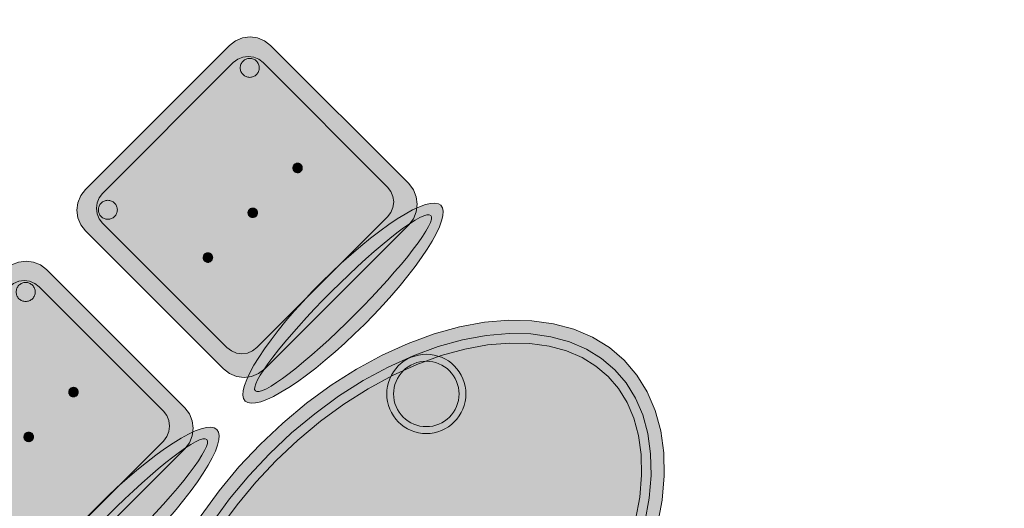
# Model space of a CAD drawing. Header units: metres. Extents: x 2172.2 to 2210.6, y 415.3 to 458.1.
# Tile 28 of 168: x 2198.6 to 2200.5, y 419.3 to 420.2. Entities that reach past the tile are written whole.
import ezdxf

# ---------------------------------------------------------------- set-up
doc = ezdxf.new("R2010")
doc.units = ezdxf.units.M
for name, color, linetype, lineweight in [('NC_N1_CHAIRS', 7, 'CONTINUOUS', 13), ('NC_N1_TABLES', 7, 'CONTINUOUS', 13), ('NC_N1_WALL_DECOR', 32, 'CONTINUOUS', 13)]:
    doc.layers.add(name, color=color, linetype=linetype, lineweight=lineweight)

# ---------------------------------------------------------------- blocks, each defined once
blk = doc.blocks.new('NC_N1_UNIQUE_WALL_COMPOSITION_17')
at = {"true_color": 0xf6f5ef}
h = blk.add_hatch(color=256, dxfattribs=at)
h.dxf.hatch_style = 1
h.paths.add_polyline_path([(1.242, -0.065), (1.242, 0), (-1.242, 0), (-1.242, -0.065)])
at = {"color": 0, "linetype": 'CONTINUOUS', "lineweight": -2, "true_color": 0xa38246}
blk.add_lwpolyline([(1.242, -0.065), (1.242, 0), (-1.242, 0), (-1.242, -0.065)], close=True, dxfattribs=at)
for points in [[(-0.621, -0.065), (-0.621, 0)], [(0, -0.065), (0, 0)], [(0.621, -0.065), (0.621, 0)]]:
    blk.add_lwpolyline(points, dxfattribs=at)
blk = doc.blocks.new('NC_N1_DINING_2')
at = {"true_color": 0xf6f5ef}
h = blk.add_hatch(color=256, dxfattribs=at)
h.dxf.hatch_style = 1
h.paths.add_polyline_path([(0.6, 0), (0.5971, 0.0368), (0.5885, 0.0732), (0.5742, 0.1089), (0.5543, 0.1435), (0.5292, 0.1768), (0.4989, 0.2083), (0.4638, 0.2379), (0.4243, 0.2652), (0.3806, 0.2899), (0.3333, 0.3118), (0.2828, 0.3307), (0.2296, 0.3465), (0.1742, 0.3589), (0.1171, 0.3678), (0.0588, 0.3732), (0, 0.375), (-0.0588, 0.3732), (-0.1171, 0.3678), (-0.1742, 0.3589), (-0.2296, 0.3465), (-0.2828, 0.3307), (-0.3333, 0.3118), (-0.3806, 0.2899), (-0.4243, 0.2652), (-0.4638, 0.2379), (-0.4989, 0.2083), (-0.5292, 0.1768), (-0.5543, 0.1435), (-0.5742, 0.1089), (-0.5885, 0.0732), (-0.5971, 0.0368), (-0.6, 0), (-0.5971, -0.0368), (-0.5885, -0.0732), (-0.5742, -0.1089), (-0.5543, -0.1435), (-0.5292, -0.1768), (-0.4989, -0.2083), (-0.4638, -0.2379), (-0.4243, -0.2652), (-0.3806, -0.2899), (-0.3333, -0.3118), (-0.2828, -0.3307), (-0.2296, -0.3465), (-0.1742, -0.3589), (-0.1171, -0.3678), (-0.0588, -0.3732), (0, -0.375), (0.0588, -0.3732), (0.1171, -0.3678), (0.1742, -0.3589), (0.2296, -0.3465), (0.2828, -0.3307), (0.3333, -0.3118), (0.3806, -0.2899), (0.4243, -0.2652), (0.4638, -0.2379), (0.4989, -0.2083), (0.5292, -0.1768), (0.5543, -0.1435), (0.5742, -0.1089), (0.5885, -0.0732), (0.5971, -0.0368)])
at = {"color": 0, "linetype": 'CONTINUOUS', "lineweight": -2, "true_color": 0x2d3540}
blk.add_lwpolyline([(0.6, 0), (0.5971, 0.0368), (0.5885, 0.0732), (0.5742, 0.1089), (0.5543, 0.1435), (0.5292, 0.1768), (0.4989, 0.2083), (0.4638, 0.2379), (0.4243, 0.2652), (0.3806, 0.2899), (0.3333, 0.3118), (0.2828, 0.3307), (0.2296, 0.3465), (0.1742, 0.3589), (0.1171, 0.3678), (0.0588, 0.3732), (0, 0.375), (-0.0588, 0.3732), (-0.1171, 0.3678), (-0.1742, 0.3589), (-0.2296, 0.3465), (-0.2828, 0.3307), (-0.3333, 0.3118), (-0.3806, 0.2899), (-0.4243, 0.2652), (-0.4638, 0.2379), (-0.4989, 0.2083), (-0.5292, 0.1768), (-0.5543, 0.1435), (-0.5742, 0.1089), (-0.5885, 0.0732), (-0.5971, 0.0368), (-0.6, 0), (-0.5971, -0.0368), (-0.5885, -0.0732), (-0.5742, -0.1089), (-0.5543, -0.1435), (-0.5292, -0.1768), (-0.4989, -0.2083), (-0.4638, -0.2379), (-0.4243, -0.2652), (-0.3806, -0.2899), (-0.3333, -0.3118), (-0.2828, -0.3307), (-0.2296, -0.3465), (-0.1742, -0.3589), (-0.1171, -0.3678), (-0.0588, -0.3732), (0, -0.375), (0.0588, -0.3732), (0.1171, -0.3678), (0.1742, -0.3589), (0.2296, -0.3465), (0.2828, -0.3307), (0.3333, -0.3118), (0.3806, -0.2899), (0.4243, -0.2652), (0.4638, -0.2379), (0.4989, -0.2083), (0.5292, -0.1768), (0.5543, -0.1435), (0.5742, -0.1089), (0.5885, -0.0732), (0.5971, -0.0368)], close=True, dxfattribs=at)
at = {"color": 0, "linetype": 'CONTINUOUS', "lineweight": -2, "true_color": 0xa38246}
for points in [[(0.5749, 0), (0.5723, -0.0329), (0.5646, -0.0656), (0.5516, -0.0979), (0.5334, -0.1297), (0.5101, -0.1605), (0.4818, -0.1901), (0.4486, -0.218), (0.411, -0.244), (0.3692, -0.2676), (0.3237, -0.2887), (0.2749, -0.307), (0.2233, -0.3222), (0.1695, -0.3343), (0.114, -0.343), (0.0573, -0.3482), (0, -0.35), (-0.0573, -0.3482), (-0.114, -0.343), (-0.1695, -0.3343), (-0.2233, -0.3222), (-0.2749, -0.307), (-0.3237, -0.2887), (-0.3692, -0.2676), (-0.411, -0.244), (-0.4486, -0.218), (-0.4818, -0.1901), (-0.5101, -0.1605), (-0.5334, -0.1297), (-0.5516, -0.0979), (-0.5646, -0.0656), (-0.5723, -0.0329), (-0.5749, 0), (-0.5723, 0.0329), (-0.5646, 0.0656), (-0.5516, 0.0979), (-0.5334, 0.1297), (-0.5101, 0.1605), (-0.4818, 0.1901), (-0.4486, 0.218), (-0.411, 0.244), (-0.3692, 0.2676), (-0.3237, 0.2887), (-0.2749, 0.307), (-0.2233, 0.3222), (-0.1695, 0.3343), (-0.114, 0.343), (-0.0573, 0.3482), (0, 0.35), (0.0573, 0.3482), (0.114, 0.343), (0.1695, 0.3343), (0.2233, 0.3222), (0.2749, 0.307), (0.3237, 0.2887), (0.3692, 0.2676), (0.411, 0.244), (0.4486, 0.218), (0.4818, 0.1901), (0.5101, 0.1605), (0.5334, 0.1297), (0.5516, 0.0979), (0.5646, 0.0656), (0.5723, 0.0329)], [(0.5569, 0), (0.5545, -0.0301), (0.5474, -0.0601), (0.5354, -0.0901), (0.5184, -0.1198), (0.4964, -0.1488), (0.4694, -0.1769), (0.4377, -0.2037), (0.4014, -0.2287), (0.361, -0.2516), (0.3167, -0.2721), (0.2692, -0.2899), (0.2188, -0.3048), (0.1661, -0.3166), (0.1117, -0.3251), (0.0562, -0.3303), (0, -0.332), (-0.0562, -0.3303), (-0.1117, -0.3251), (-0.1661, -0.3166), (-0.2188, -0.3048), (-0.2692, -0.2899), (-0.3167, -0.2721), (-0.361, -0.2516), (-0.4014, -0.2287), (-0.4377, -0.2037), (-0.4694, -0.1769), (-0.4964, -0.1488), (-0.5184, -0.1198), (-0.5354, -0.0901), (-0.5474, -0.0601), (-0.5545, -0.0301), (-0.5569, 0), (-0.5545, 0.0301), (-0.5474, 0.0601), (-0.5354, 0.0901), (-0.5184, 0.1198), (-0.4964, 0.1488), (-0.4694, 0.1769), (-0.4377, 0.2037), (-0.4014, 0.2287), (-0.361, 0.2516), (-0.3167, 0.2721), (-0.2692, 0.2899), (-0.2188, 0.3048), (-0.1661, 0.3166), (-0.1117, 0.3251), (-0.0562, 0.3303), (0, 0.332), (0.0562, 0.3303), (0.1117, 0.3251), (0.1661, 0.3166), (0.2188, 0.3048), (0.2692, 0.2899), (0.3167, 0.2721), (0.361, 0.2516), (0.4014, 0.2287), (0.4377, 0.2037), (0.4694, 0.1769), (0.4964, 0.1488), (0.5184, 0.1198), (0.5354, 0.0901), (0.5474, 0.0601), (0.5545, 0.0301)], [(-0.228, 0.22), (-0.2283, 0.2139), (-0.2292, 0.2079), (-0.2307, 0.202), (-0.2327, 0.1963), (-0.2353, 0.1908), (-0.2384, 0.1856), (-0.2421, 0.1807), (-0.2462, 0.1762), (-0.2507, 0.1721), (-0.2556, 0.1684), (-0.2608, 0.1653), (-0.2663, 0.1627), (-0.272, 0.1607), (-0.2779, 0.1592), (-0.2839, 0.1583), (-0.29, 0.158), (-0.2961, 0.1583), (-0.3021, 0.1592), (-0.308, 0.1607), (-0.3137, 0.1627), (-0.3192, 0.1653), (-0.3244, 0.1684), (-0.3293, 0.1721), (-0.3338, 0.1762), (-0.3379, 0.1807), (-0.3416, 0.1856), (-0.3447, 0.1908), (-0.3473, 0.1963), (-0.3493, 0.202), (-0.3508, 0.2079), (-0.3517, 0.2139), (-0.352, 0.22), (-0.3517, 0.2261), (-0.3508, 0.2321), (-0.3493, 0.238), (-0.3473, 0.2437), (-0.3447, 0.2492), (-0.3416, 0.2544), (-0.3379, 0.2593), (-0.3338, 0.2638), (-0.3293, 0.2679), (-0.3244, 0.2716), (-0.3192, 0.2747), (-0.3137, 0.2773), (-0.308, 0.2793), (-0.3021, 0.2808), (-0.2961, 0.2817), (-0.29, 0.282), (-0.2839, 0.2817), (-0.2779, 0.2808), (-0.272, 0.2793), (-0.2663, 0.2773), (-0.2608, 0.2747), (-0.2556, 0.2716), (-0.2507, 0.2679), (-0.2462, 0.2638), (-0.2421, 0.2593), (-0.2384, 0.2544), (-0.2353, 0.2492), (-0.2327, 0.2437), (-0.2307, 0.238), (-0.2292, 0.2321), (-0.2283, 0.2261)], [(0.352, 0.22), (0.3517, 0.2139), (0.3508, 0.2079), (0.3493, 0.202), (0.3473, 0.1963), (0.3447, 0.1908), (0.3416, 0.1856), (0.3379, 0.1807), (0.3338, 0.1762), (0.3293, 0.1721), (0.3244, 0.1684), (0.3192, 0.1653), (0.3137, 0.1627), (0.308, 0.1607), (0.3021, 0.1592), (0.2961, 0.1583), (0.29, 0.158), (0.2839, 0.1583), (0.2779, 0.1592), (0.272, 0.1607), (0.2663, 0.1627), (0.2608, 0.1653), (0.2556, 0.1684), (0.2507, 0.1721), (0.2462, 0.1762), (0.2421, 0.1807), (0.2384, 0.1856), (0.2353, 0.1908), (0.2327, 0.1963), (0.2307, 0.202), (0.2292, 0.2079), (0.2283, 0.2139), (0.228, 0.22), (0.2283, 0.2261), (0.2292, 0.2321), (0.2307, 0.238), (0.2327, 0.2437), (0.2353, 0.2492), (0.2384, 0.2544), (0.2421, 0.2593), (0.2462, 0.2638), (0.2507, 0.2679), (0.2556, 0.2716), (0.2608, 0.2747), (0.2663, 0.2773), (0.272, 0.2793), (0.2779, 0.2808), (0.2839, 0.2817), (0.29, 0.282), (0.2961, 0.2817), (0.3021, 0.2808), (0.308, 0.2793), (0.3137, 0.2773), (0.3192, 0.2747), (0.3244, 0.2716), (0.3293, 0.2679), (0.3338, 0.2638), (0.3379, 0.2593), (0.3416, 0.2544), (0.3447, 0.2492), (0.3473, 0.2437), (0.3493, 0.238), (0.3508, 0.2321), (0.3517, 0.2261)], [(0.085, 0), (0.0846, 0.0054), (0.0834, 0.0107), (0.0813, 0.016), (0.0785, 0.021), (0.075, 0.0259), (0.0707, 0.0306), (0.0657, 0.0349), (0.0601, 0.0389), (0.0539, 0.0425), (0.0472, 0.0457), (0.0401, 0.0485), (0.0325, 0.0508), (0.0247, 0.0526), (0.0166, 0.0539), (0.0083, 0.0547), (0, 0.055), (-0.0083, 0.0547), (-0.0166, 0.0539), (-0.0247, 0.0526), (-0.0325, 0.0508), (-0.0401, 0.0485), (-0.0472, 0.0457), (-0.0539, 0.0425), (-0.0601, 0.0389), (-0.0657, 0.0349), (-0.0707, 0.0306), (-0.075, 0.0259), (-0.0785, 0.021), (-0.0813, 0.016), (-0.0834, 0.0107), (-0.0846, 0.0054), (-0.085, 0), (-0.0846, -0.0054), (-0.0834, -0.0107), (-0.0813, -0.016), (-0.0785, -0.021), (-0.075, -0.0259), (-0.0707, -0.0306), (-0.0657, -0.0349), (-0.0601, -0.0389), (-0.0539, -0.0425), (-0.0472, -0.0457), (-0.0401, -0.0485), (-0.0325, -0.0508), (-0.0247, -0.0526), (-0.0166, -0.0539), (-0.0083, -0.0547), (0, -0.055), (0.0083, -0.0547), (0.0166, -0.0539), (0.0247, -0.0526), (0.0325, -0.0508), (0.0401, -0.0485), (0.0472, -0.0457), (0.0539, -0.0425), (0.0601, -0.0389), (0.0657, -0.0349), (0.0707, -0.0306), (0.075, -0.0259), (0.0785, -0.021), (0.0813, -0.016), (0.0834, -0.0107), (0.0846, -0.0054)], [(-0.228, -0.22), (-0.2283, -0.2261), (-0.2292, -0.2321), (-0.2307, -0.238), (-0.2327, -0.2437), (-0.2353, -0.2492), (-0.2384, -0.2544), (-0.2421, -0.2593), (-0.2462, -0.2638), (-0.2507, -0.2679), (-0.2556, -0.2716), (-0.2608, -0.2747), (-0.2663, -0.2773), (-0.272, -0.2793), (-0.2779, -0.2808), (-0.2839, -0.2817), (-0.29, -0.282), (-0.2961, -0.2817), (-0.3021, -0.2808), (-0.308, -0.2793), (-0.3137, -0.2773), (-0.3192, -0.2747), (-0.3244, -0.2716), (-0.3293, -0.2679), (-0.3338, -0.2638), (-0.3379, -0.2593), (-0.3416, -0.2544), (-0.3447, -0.2492), (-0.3473, -0.2437), (-0.3493, -0.238), (-0.3508, -0.2321), (-0.3517, -0.2261), (-0.352, -0.22), (-0.3517, -0.2139), (-0.3508, -0.2079), (-0.3493, -0.202), (-0.3473, -0.1963), (-0.3447, -0.1908), (-0.3416, -0.1856), (-0.3379, -0.1807), (-0.3338, -0.1762), (-0.3293, -0.1721), (-0.3244, -0.1684), (-0.3192, -0.1653), (-0.3137, -0.1627), (-0.308, -0.1607), (-0.3021, -0.1592), (-0.2961, -0.1583), (-0.29, -0.158), (-0.2839, -0.1583), (-0.2779, -0.1592), (-0.272, -0.1607), (-0.2663, -0.1627), (-0.2608, -0.1653), (-0.2556, -0.1684), (-0.2507, -0.1721), (-0.2462, -0.1762), (-0.2421, -0.1807), (-0.2384, -0.1856), (-0.2353, -0.1908), (-0.2327, -0.1963), (-0.2307, -0.202), (-0.2292, -0.2079), (-0.2283, -0.2139)], [(0.352, -0.22), (0.3517, -0.2261), (0.3508, -0.2321), (0.3493, -0.238), (0.3473, -0.2437), (0.3447, -0.2492), (0.3416, -0.2544), (0.3379, -0.2593), (0.3338, -0.2638), (0.3293, -0.2679), (0.3244, -0.2716), (0.3192, -0.2747), (0.3137, -0.2773), (0.308, -0.2793), (0.3021, -0.2808), (0.2961, -0.2817), (0.29, -0.282), (0.2839, -0.2817), (0.2779, -0.2808), (0.272, -0.2793), (0.2663, -0.2773), (0.2608, -0.2747), (0.2556, -0.2716), (0.2507, -0.2679), (0.2462, -0.2638), (0.2421, -0.2593), (0.2384, -0.2544), (0.2353, -0.2492), (0.2327, -0.2437), (0.2307, -0.238), (0.2292, -0.2321), (0.2283, -0.2261), (0.228, -0.22), (0.2283, -0.2139), (0.2292, -0.2079), (0.2307, -0.202), (0.2327, -0.1963), (0.2353, -0.1908), (0.2384, -0.1856), (0.2421, -0.1807), (0.2462, -0.1762), (0.2507, -0.1721), (0.2556, -0.1684), (0.2608, -0.1653), (0.2663, -0.1627), (0.272, -0.1607), (0.2779, -0.1592), (0.2839, -0.1583), (0.29, -0.158), (0.2961, -0.1583), (0.3021, -0.1592), (0.308, -0.1607), (0.3137, -0.1627), (0.3192, -0.1653), (0.3244, -0.1684), (0.3293, -0.1721), (0.3338, -0.1762), (0.3379, -0.1807), (0.3416, -0.1856), (0.3447, -0.1908), (0.3473, -0.1963), (0.3493, -0.202), (0.3508, -0.2079), (0.3517, -0.2139)]]:
    blk.add_lwpolyline(points, close=True, dxfattribs=at)
at = {"color": 0, "linetype": 'CONTINUOUS', "lineweight": -2, "true_color": 0x89939a}
for points in [[(-0.215, 0.22), (-0.2154, 0.2126), (-0.2164, 0.2054), (-0.2182, 0.1982), (-0.2207, 0.1913), (-0.2239, 0.1846), (-0.2276, 0.1783), (-0.232, 0.1724), (-0.237, 0.167), (-0.2424, 0.162), (-0.2483, 0.1576), (-0.2546, 0.1539), (-0.2613, 0.1507), (-0.2682, 0.1482), (-0.2754, 0.1464), (-0.2826, 0.1454), (-0.29, 0.145), (-0.2974, 0.1454), (-0.3046, 0.1464), (-0.3118, 0.1482), (-0.3187, 0.1507), (-0.3254, 0.1539), (-0.3317, 0.1576), (-0.3376, 0.162), (-0.343, 0.167), (-0.348, 0.1724), (-0.3524, 0.1783), (-0.3561, 0.1846), (-0.3593, 0.1913), (-0.3618, 0.1982), (-0.3636, 0.2054), (-0.3646, 0.2126), (-0.365, 0.22), (-0.3646, 0.2274), (-0.3636, 0.2346), (-0.3618, 0.2418), (-0.3593, 0.2487), (-0.3561, 0.2554), (-0.3524, 0.2617), (-0.348, 0.2676), (-0.343, 0.273), (-0.3376, 0.278), (-0.3317, 0.2824), (-0.3254, 0.2861), (-0.3187, 0.2893), (-0.3118, 0.2918), (-0.3046, 0.2936), (-0.2974, 0.2946), (-0.29, 0.295), (-0.2826, 0.2946), (-0.2754, 0.2936), (-0.2682, 0.2918), (-0.2613, 0.2893), (-0.2546, 0.2861), (-0.2483, 0.2824), (-0.2424, 0.278), (-0.237, 0.273), (-0.232, 0.2676), (-0.2276, 0.2617), (-0.2239, 0.2554), (-0.2207, 0.2487), (-0.2182, 0.2418), (-0.2164, 0.2346), (-0.2154, 0.2274)], [(0.365, 0.22), (0.3646, 0.2126), (0.3636, 0.2054), (0.3618, 0.1982), (0.3593, 0.1913), (0.3561, 0.1846), (0.3524, 0.1783), (0.348, 0.1724), (0.343, 0.167), (0.3376, 0.162), (0.3317, 0.1576), (0.3254, 0.1539), (0.3187, 0.1507), (0.3118, 0.1482), (0.3046, 0.1464), (0.2974, 0.1454), (0.29, 0.145), (0.2826, 0.1454), (0.2754, 0.1464), (0.2682, 0.1482), (0.2613, 0.1507), (0.2546, 0.1539), (0.2483, 0.1576), (0.2424, 0.162), (0.237, 0.167), (0.232, 0.1724), (0.2276, 0.1783), (0.2239, 0.1846), (0.2207, 0.1913), (0.2182, 0.1982), (0.2164, 0.2054), (0.2154, 0.2126), (0.215, 0.22), (0.2154, 0.2274), (0.2164, 0.2346), (0.2182, 0.2418), (0.2207, 0.2487), (0.2239, 0.2554), (0.2276, 0.2617), (0.232, 0.2676), (0.237, 0.273), (0.2424, 0.278), (0.2483, 0.2824), (0.2546, 0.2861), (0.2613, 0.2893), (0.2682, 0.2918), (0.2754, 0.2936), (0.2826, 0.2946), (0.29, 0.295), (0.2974, 0.2946), (0.3046, 0.2936), (0.3118, 0.2918), (0.3187, 0.2893), (0.3254, 0.2861), (0.3317, 0.2824), (0.3376, 0.278), (0.343, 0.273), (0.348, 0.2676), (0.3524, 0.2617), (0.3561, 0.2554), (0.3593, 0.2487), (0.3618, 0.2418), (0.3636, 0.2346), (0.3646, 0.2274)], [(-0.215, -0.22), (-0.2154, -0.2274), (-0.2164, -0.2346), (-0.2182, -0.2418), (-0.2207, -0.2487), (-0.2239, -0.2554), (-0.2276, -0.2617), (-0.232, -0.2676), (-0.237, -0.273), (-0.2424, -0.278), (-0.2483, -0.2824), (-0.2546, -0.2861), (-0.2613, -0.2893), (-0.2682, -0.2918), (-0.2754, -0.2936), (-0.2826, -0.2946), (-0.29, -0.295), (-0.2974, -0.2946), (-0.3046, -0.2936), (-0.3118, -0.2918), (-0.3187, -0.2893), (-0.3254, -0.2861), (-0.3317, -0.2824), (-0.3376, -0.278), (-0.343, -0.273), (-0.348, -0.2676), (-0.3524, -0.2617), (-0.3561, -0.2554), (-0.3593, -0.2487), (-0.3618, -0.2418), (-0.3636, -0.2346), (-0.3646, -0.2274), (-0.365, -0.22), (-0.3646, -0.2126), (-0.3636, -0.2054), (-0.3618, -0.1982), (-0.3593, -0.1913), (-0.3561, -0.1846), (-0.3524, -0.1783), (-0.348, -0.1724), (-0.343, -0.167), (-0.3376, -0.162), (-0.3317, -0.1576), (-0.3254, -0.1539), (-0.3187, -0.1507), (-0.3118, -0.1482), (-0.3046, -0.1464), (-0.2974, -0.1454), (-0.29, -0.145), (-0.2826, -0.1454), (-0.2754, -0.1464), (-0.2682, -0.1482), (-0.2613, -0.1507), (-0.2546, -0.1539), (-0.2483, -0.1576), (-0.2424, -0.162), (-0.237, -0.167), (-0.232, -0.1724), (-0.2276, -0.1783), (-0.2239, -0.1846), (-0.2207, -0.1913), (-0.2182, -0.1982), (-0.2164, -0.2054), (-0.2154, -0.2126)], [(0.365, -0.22), (0.3646, -0.2274), (0.3636, -0.2346), (0.3618, -0.2418), (0.3593, -0.2487), (0.3561, -0.2554), (0.3524, -0.2617), (0.348, -0.2676), (0.343, -0.273), (0.3376, -0.278), (0.3317, -0.2824), (0.3254, -0.2861), (0.3187, -0.2893), (0.3118, -0.2918), (0.3046, -0.2936), (0.2974, -0.2946), (0.29, -0.295), (0.2826, -0.2946), (0.2754, -0.2936), (0.2682, -0.2918), (0.2613, -0.2893), (0.2546, -0.2861), (0.2483, -0.2824), (0.2424, -0.278), (0.237, -0.273), (0.232, -0.2676), (0.2276, -0.2617), (0.2239, -0.2554), (0.2207, -0.2487), (0.2182, -0.2418), (0.2164, -0.2346), (0.2154, -0.2274), (0.215, -0.22), (0.2154, -0.2126), (0.2164, -0.2054), (0.2182, -0.1982), (0.2207, -0.1913), (0.2239, -0.1846), (0.2276, -0.1783), (0.232, -0.1724), (0.237, -0.167), (0.2424, -0.162), (0.2483, -0.1576), (0.2546, -0.1539), (0.2613, -0.1507), (0.2682, -0.1482), (0.2754, -0.1464), (0.2826, -0.1454), (0.29, -0.145), (0.2974, -0.1454), (0.3046, -0.1464), (0.3118, -0.1482), (0.3187, -0.1507), (0.3254, -0.1539), (0.3317, -0.1576), (0.3376, -0.162), (0.343, -0.167), (0.348, -0.1724), (0.3524, -0.1783), (0.3561, -0.1846), (0.3593, -0.1913), (0.3618, -0.1982), (0.3636, -0.2054), (0.3646, -0.2126)]]:
    blk.add_lwpolyline(points, close=True, dxfattribs=at)
blk = doc.blocks.new('NC_N1_CHAIR_IVORY')
at = {"true_color": 0xf6f5ef}
h = blk.add_hatch(color=256, dxfattribs=at)
h.dxf.hatch_style = 1
h.paths.add_polyline_path([(0.262, 0.222), (0.2607, 0.2276), (0.257, 0.2331), (0.2507, 0.2385), (0.2421, 0.2438), (0.2311, 0.2489), (0.2178, 0.2537), (0.2025, 0.2582), (0.1853, 0.2623), (0.1662, 0.2661), (0.1456, 0.2694), (0.1235, 0.2723), (0.1003, 0.2747), (0.0761, 0.2765), (0.0511, 0.2779), (0.0257, 0.2787), (0, 0.279), (-0.0257, 0.2787), (-0.0511, 0.2779), (-0.0761, 0.2765), (-0.1003, 0.2747), (-0.1235, 0.2723), (-0.1456, 0.2694), (-0.1662, 0.2661), (-0.1853, 0.2623), (-0.2025, 0.2582), (-0.2178, 0.2537), (-0.2311, 0.2489), (-0.2421, 0.2438), (-0.2507, 0.2385), (-0.257, 0.2331), (-0.2607, 0.2276), (-0.262, 0.222), (-0.2607, 0.2164), (-0.257, 0.2109), (-0.2507, 0.2055), (-0.2421, 0.2002), (-0.2311, 0.1951), (-0.2178, 0.1903), (-0.2025, 0.1858), (-0.1853, 0.1817), (-0.1662, 0.1779), (-0.1456, 0.1746), (-0.1235, 0.1717), (-0.1003, 0.1693), (-0.0761, 0.1675), (-0.0511, 0.1661), (-0.0257, 0.1653), (0, 0.165), (0.0257, 0.1653), (0.0511, 0.1661), (0.0761, 0.1675), (0.1003, 0.1693), (0.1235, 0.1717), (0.1456, 0.1746), (0.1662, 0.1779), (0.1853, 0.1817), (0.2025, 0.1858), (0.2178, 0.1903), (0.2311, 0.1951), (0.2421, 0.2002), (0.2507, 0.2055), (0.257, 0.2109), (0.2607, 0.2164)])
at = {"true_color": 0xdbe4e9}
h = blk.add_hatch(color=256, dxfattribs=at)
h.dxf.hatch_style = 1
h.paths.add_polyline_path([(0.193, -0.275), (-0.193, -0.275), (-0.2072, -0.2731), (-0.2205, -0.2676), (-0.2319, -0.2589), (-0.2406, -0.2475), (-0.2461, -0.2342), (-0.248, -0.22), (-0.248, 0.15), (-0.2461, 0.1642), (-0.2406, 0.1775), (-0.2319, 0.1889), (-0.2205, 0.1976), (-0.2072, 0.2031), (-0.193, 0.205), (0.193, 0.205), (0.2072, 0.2031), (0.2205, 0.1976), (0.2319, 0.1889), (0.2406, 0.1775), (0.2461, 0.1642), (0.248, 0.15), (0.248, -0.22), (0.2461, -0.2342), (0.2406, -0.2475), (0.2319, -0.2589), (0.2205, -0.2676), (0.2072, -0.2731)])
at = {"true_color": 0xa38246}
h = blk.add_hatch(color=256, dxfattribs=at)
h.dxf.hatch_style = 1
h.paths.add_polyline_path([(-0.111, -0.02), (-0.111, -0.0209), (-0.1112, -0.0218), (-0.1114, -0.0226), (-0.1117, -0.0234), (-0.1121, -0.0242), (-0.1125, -0.025), (-0.113, -0.0257), (-0.1136, -0.0264), (-0.1143, -0.027), (-0.115, -0.0275), (-0.1158, -0.0279), (-0.1166, -0.0283), (-0.1174, -0.0286), (-0.1182, -0.0288), (-0.1191, -0.029), (-0.12, -0.029), (-0.1209, -0.029), (-0.1218, -0.0288), (-0.1226, -0.0286), (-0.1234, -0.0283), (-0.1242, -0.0279), (-0.125, -0.0275), (-0.1257, -0.027), (-0.1264, -0.0264), (-0.127, -0.0257), (-0.1275, -0.025), (-0.1279, -0.0242), (-0.1283, -0.0234), (-0.1286, -0.0226), (-0.1288, -0.0218), (-0.129, -0.0209), (-0.129, -0.02), (-0.129, -0.0191), (-0.1288, -0.0182), (-0.1286, -0.0174), (-0.1283, -0.0166), (-0.1279, -0.0158), (-0.1275, -0.015), (-0.127, -0.0143), (-0.1264, -0.0136), (-0.1257, -0.013), (-0.125, -0.0125), (-0.1242, -0.0121), (-0.1234, -0.0117), (-0.1226, -0.0114), (-0.1218, -0.0112), (-0.1209, -0.011), (-0.12, -0.011), (-0.1191, -0.011), (-0.1182, -0.0112), (-0.1174, -0.0114), (-0.1166, -0.0117), (-0.1158, -0.0121), (-0.115, -0.0125), (-0.1143, -0.013), (-0.1136, -0.0136), (-0.113, -0.0143), (-0.1125, -0.015), (-0.1121, -0.0158), (-0.1117, -0.0166), (-0.1114, -0.0174), (-0.1112, -0.0182), (-0.111, -0.0191)])
h = blk.add_hatch(color=256, dxfattribs=at)
h.dxf.hatch_style = 1
h.paths.add_polyline_path([(0.009, -0.02), (0.009, -0.0209), (0.0088, -0.0218), (0.0086, -0.0226), (0.0083, -0.0234), (0.0079, -0.0242), (0.0075, -0.025), (0.007, -0.0257), (0.0064, -0.0264), (0.0057, -0.027), (0.005, -0.0275), (0.0042, -0.0279), (0.0034, -0.0283), (0.0026, -0.0286), (0.0018, -0.0288), (0.0009, -0.029), (0, -0.029), (-0.0009, -0.029), (-0.0018, -0.0288), (-0.0026, -0.0286), (-0.0034, -0.0283), (-0.0042, -0.0279), (-0.005, -0.0275), (-0.0057, -0.027), (-0.0064, -0.0264), (-0.007, -0.0257), (-0.0075, -0.025), (-0.0079, -0.0242), (-0.0083, -0.0234), (-0.0086, -0.0226), (-0.0088, -0.0218), (-0.009, -0.0209), (-0.009, -0.02), (-0.009, -0.0191), (-0.0088, -0.0182), (-0.0086, -0.0174), (-0.0083, -0.0166), (-0.0079, -0.0158), (-0.0075, -0.015), (-0.007, -0.0143), (-0.0064, -0.0136), (-0.0057, -0.013), (-0.005, -0.0125), (-0.0042, -0.0121), (-0.0034, -0.0117), (-0.0026, -0.0114), (-0.0018, -0.0112), (-0.0009, -0.011), (0, -0.011), (0.0009, -0.011), (0.0018, -0.0112), (0.0026, -0.0114), (0.0034, -0.0117), (0.0042, -0.0121), (0.005, -0.0125), (0.0057, -0.013), (0.0064, -0.0136), (0.007, -0.0143), (0.0075, -0.015), (0.0079, -0.0158), (0.0083, -0.0166), (0.0086, -0.0174), (0.0088, -0.0182), (0.009, -0.0191)])
h = blk.add_hatch(color=256, dxfattribs=at)
h.dxf.hatch_style = 1
h.paths.add_polyline_path([(0.129, -0.02), (0.129, -0.0209), (0.1288, -0.0218), (0.1286, -0.0226), (0.1283, -0.0234), (0.1279, -0.0242), (0.1275, -0.025), (0.127, -0.0257), (0.1264, -0.0264), (0.1257, -0.027), (0.125, -0.0275), (0.1242, -0.0279), (0.1234, -0.0283), (0.1226, -0.0286), (0.1218, -0.0288), (0.1209, -0.029), (0.12, -0.029), (0.1191, -0.029), (0.1182, -0.0288), (0.1174, -0.0286), (0.1166, -0.0283), (0.1158, -0.0279), (0.115, -0.0275), (0.1143, -0.027), (0.1136, -0.0264), (0.113, -0.0257), (0.1125, -0.025), (0.1121, -0.0242), (0.1117, -0.0234), (0.1114, -0.0226), (0.1112, -0.0218), (0.111, -0.0209), (0.111, -0.02), (0.111, -0.0191), (0.1112, -0.0182), (0.1114, -0.0174), (0.1117, -0.0166), (0.1121, -0.0158), (0.1125, -0.015), (0.113, -0.0143), (0.1136, -0.0136), (0.1143, -0.013), (0.115, -0.0125), (0.1158, -0.0121), (0.1166, -0.0117), (0.1174, -0.0114), (0.1182, -0.0112), (0.1191, -0.011), (0.12, -0.011), (0.1209, -0.011), (0.1218, -0.0112), (0.1226, -0.0114), (0.1234, -0.0117), (0.1242, -0.0121), (0.125, -0.0125), (0.1257, -0.013), (0.1264, -0.0136), (0.127, -0.0143), (0.1275, -0.015), (0.1279, -0.0158), (0.1283, -0.0166), (0.1286, -0.0174), (0.1288, -0.0182), (0.129, -0.0191)])
h = blk.add_hatch(color=256, dxfattribs=at)
h.dxf.hatch_style = 1
h.paths.add_polyline_path([(-0.172, -0.218), (-0.1721, -0.2198), (-0.1723, -0.2215), (-0.1728, -0.2232), (-0.1734, -0.2249), (-0.1741, -0.2265), (-0.175, -0.228), (-0.1761, -0.2294), (-0.1773, -0.2307), (-0.1786, -0.2319), (-0.18, -0.233), (-0.1815, -0.2339), (-0.1831, -0.2346), (-0.1848, -0.2352), (-0.1865, -0.2357), (-0.1882, -0.2359), (-0.19, -0.236), (-0.1918, -0.2359), (-0.1935, -0.2357), (-0.1952, -0.2352), (-0.1969, -0.2346), (-0.1985, -0.2339), (-0.2, -0.233), (-0.2014, -0.2319), (-0.2027, -0.2307), (-0.2039, -0.2294), (-0.205, -0.228), (-0.2059, -0.2265), (-0.2066, -0.2249), (-0.2072, -0.2232), (-0.2077, -0.2215), (-0.2079, -0.2198), (-0.208, -0.218), (-0.2079, -0.2162), (-0.2077, -0.2145), (-0.2072, -0.2128), (-0.2066, -0.2111), (-0.2059, -0.2095), (-0.205, -0.208), (-0.2039, -0.2066), (-0.2027, -0.2053), (-0.2014, -0.2041), (-0.2, -0.203), (-0.1985, -0.2021), (-0.1969, -0.2014), (-0.1952, -0.2008), (-0.1935, -0.2003), (-0.1918, -0.2001), (-0.19, -0.2), (-0.1882, -0.2001), (-0.1865, -0.2003), (-0.1848, -0.2008), (-0.1831, -0.2014), (-0.1815, -0.2021), (-0.18, -0.203), (-0.1786, -0.2041), (-0.1773, -0.2053), (-0.1761, -0.2066), (-0.175, -0.208), (-0.1741, -0.2095), (-0.1734, -0.2111), (-0.1728, -0.2128), (-0.1723, -0.2145), (-0.1721, -0.2162)])
h = blk.add_hatch(color=256, dxfattribs=at)
h.dxf.hatch_style = 1
h.paths.add_polyline_path([(0.208, -0.218), (0.2079, -0.2198), (0.2077, -0.2215), (0.2072, -0.2232), (0.2066, -0.2249), (0.2059, -0.2265), (0.205, -0.228), (0.2039, -0.2294), (0.2027, -0.2307), (0.2014, -0.2319), (0.2, -0.233), (0.1985, -0.2339), (0.1969, -0.2346), (0.1952, -0.2352), (0.1935, -0.2357), (0.1918, -0.2359), (0.19, -0.236), (0.1882, -0.2359), (0.1865, -0.2357), (0.1848, -0.2352), (0.1831, -0.2346), (0.1815, -0.2339), (0.18, -0.233), (0.1786, -0.2319), (0.1773, -0.2307), (0.1761, -0.2294), (0.175, -0.228), (0.1741, -0.2265), (0.1734, -0.2249), (0.1728, -0.2232), (0.1723, -0.2215), (0.1721, -0.2198), (0.172, -0.218), (0.1721, -0.2162), (0.1723, -0.2145), (0.1728, -0.2128), (0.1734, -0.2111), (0.1741, -0.2095), (0.175, -0.208), (0.1761, -0.2066), (0.1773, -0.2053), (0.1786, -0.2041), (0.18, -0.203), (0.1815, -0.2021), (0.1831, -0.2014), (0.1848, -0.2008), (0.1865, -0.2003), (0.1882, -0.2001), (0.19, -0.2), (0.1918, -0.2001), (0.1935, -0.2003), (0.1952, -0.2008), (0.1969, -0.2014), (0.1985, -0.2021), (0.2, -0.203), (0.2014, -0.2041), (0.2027, -0.2053), (0.2039, -0.2066), (0.205, -0.208), (0.2059, -0.2095), (0.2066, -0.2111), (0.2072, -0.2128), (0.2077, -0.2145), (0.2079, -0.2162)])
at = {"color": 0, "linetype": 'CONTINUOUS', "lineweight": -2, "true_color": 0x2d3540}
for points in [[(0.262, 0.222), (0.2607, 0.2276), (0.257, 0.2331), (0.2507, 0.2385), (0.2421, 0.2438), (0.2311, 0.2489), (0.2178, 0.2537), (0.2025, 0.2582), (0.1853, 0.2623), (0.1662, 0.2661), (0.1456, 0.2694), (0.1235, 0.2723), (0.1003, 0.2747), (0.0761, 0.2765), (0.0511, 0.2779), (0.0257, 0.2787), (0, 0.279), (-0.0257, 0.2787), (-0.0511, 0.2779), (-0.0761, 0.2765), (-0.1003, 0.2747), (-0.1235, 0.2723), (-0.1456, 0.2694), (-0.1662, 0.2661), (-0.1853, 0.2623), (-0.2025, 0.2582), (-0.2178, 0.2537), (-0.2311, 0.2489), (-0.2421, 0.2438), (-0.2507, 0.2385), (-0.257, 0.2331), (-0.2607, 0.2276), (-0.262, 0.222), (-0.2607, 0.2164), (-0.257, 0.2109), (-0.2507, 0.2055), (-0.2421, 0.2002), (-0.2311, 0.1951), (-0.2178, 0.1903), (-0.2025, 0.1858), (-0.1853, 0.1817), (-0.1662, 0.1779), (-0.1456, 0.1746), (-0.1235, 0.1717), (-0.1003, 0.1693), (-0.0761, 0.1675), (-0.0511, 0.1661), (-0.0257, 0.1653), (0, 0.165), (0.0257, 0.1653), (0.0511, 0.1661), (0.0761, 0.1675), (0.1003, 0.1693), (0.1235, 0.1717), (0.1456, 0.1746), (0.1662, 0.1779), (0.1853, 0.1817), (0.2025, 0.1858), (0.2178, 0.1903), (0.2311, 0.1951), (0.2421, 0.2002), (0.2507, 0.2055), (0.257, 0.2109), (0.2607, 0.2164)], [(0.193, -0.275), (-0.193, -0.275), (-0.2072, -0.2731), (-0.2205, -0.2676), (-0.2319, -0.2589), (-0.2406, -0.2475), (-0.2461, -0.2342), (-0.248, -0.22), (-0.248, 0.15), (-0.2461, 0.1642), (-0.2406, 0.1775), (-0.2319, 0.1889), (-0.2205, 0.1976), (-0.2072, 0.2031), (-0.193, 0.205), (0.193, 0.205), (0.2072, 0.2031), (0.2205, 0.1976), (0.2319, 0.1889), (0.2406, 0.1775), (0.2461, 0.1642), (0.248, 0.15), (0.248, -0.22), (0.2461, -0.2342), (0.2406, -0.2475), (0.2319, -0.2589), (0.2205, -0.2676), (0.2072, -0.2731)]]:
    blk.add_lwpolyline(points, close=True, dxfattribs=at)
at = {"color": 0, "linetype": 'CONTINUOUS', "lineweight": -2, "true_color": 0xa38246}
for points in [[(0.235, 0.222), (0.2339, 0.225), (0.2305, 0.228), (0.2249, 0.231), (0.2171, 0.2339), (0.2073, 0.2366), (0.1954, 0.2392), (0.1817, 0.2417), (0.1662, 0.2439), (0.1491, 0.246), (0.1306, 0.2478), (0.1108, 0.2493), (0.0899, 0.2506), (0.0682, 0.2517), (0.0458, 0.2524), (0.023, 0.2529), (0, 0.253), (-0.023, 0.2529), (-0.0458, 0.2524), (-0.0682, 0.2517), (-0.0899, 0.2506), (-0.1108, 0.2493), (-0.1306, 0.2478), (-0.1491, 0.246), (-0.1662, 0.2439), (-0.1817, 0.2417), (-0.1954, 0.2392), (-0.2073, 0.2366), (-0.2171, 0.2339), (-0.2249, 0.231), (-0.2305, 0.228), (-0.2339, 0.225), (-0.235, 0.222), (-0.2339, 0.219), (-0.2305, 0.216), (-0.2249, 0.213), (-0.2171, 0.2101), (-0.2073, 0.2074), (-0.1954, 0.2048), (-0.1817, 0.2023), (-0.1662, 0.2001), (-0.1491, 0.198), (-0.1306, 0.1962), (-0.1108, 0.1947), (-0.0899, 0.1934), (-0.0682, 0.1923), (-0.0458, 0.1916), (-0.023, 0.1911), (0, 0.191), (0.023, 0.1911), (0.0458, 0.1916), (0.0682, 0.1923), (0.0899, 0.1934), (0.1108, 0.1947), (0.1306, 0.1962), (0.1491, 0.198), (0.1662, 0.2001), (0.1817, 0.2023), (0.1954, 0.2048), (0.2073, 0.2074), (0.2171, 0.2101), (0.2249, 0.213), (0.2305, 0.216), (0.2339, 0.219)], [(0.175, -0.247), (-0.175, -0.247), (-0.1854, -0.2456), (-0.195, -0.2416), (-0.2033, -0.2353), (-0.2096, -0.227), (-0.2136, -0.2174), (-0.215, -0.207), (-0.215, 0.126), (-0.2136, 0.1364), (-0.2096, 0.146), (-0.2033, 0.1543), (-0.195, 0.1606), (-0.1854, 0.1646), (-0.175, 0.166), (0.175, 0.166), (0.1854, 0.1646), (0.195, 0.1606), (0.2033, 0.1543), (0.2096, 0.146), (0.2136, 0.1364), (0.215, 0.126), (0.215, -0.207), (0.2136, -0.2174), (0.2096, -0.227), (0.2033, -0.2353), (0.195, -0.2416), (0.1854, -0.2456)]]:
    blk.add_lwpolyline(points, close=True, dxfattribs=at)
at = {"color": 0, "linetype": 'CONTINUOUS', "lineweight": -2}
for points in [[(-0.111, -0.02), (-0.111, -0.0209), (-0.1112, -0.0218), (-0.1114, -0.0226), (-0.1117, -0.0234), (-0.1121, -0.0242), (-0.1125, -0.025), (-0.113, -0.0257), (-0.1136, -0.0264), (-0.1143, -0.027), (-0.115, -0.0275), (-0.1158, -0.0279), (-0.1166, -0.0283), (-0.1174, -0.0286), (-0.1182, -0.0288), (-0.1191, -0.029), (-0.12, -0.029), (-0.1209, -0.029), (-0.1218, -0.0288), (-0.1226, -0.0286), (-0.1234, -0.0283), (-0.1242, -0.0279), (-0.125, -0.0275), (-0.1257, -0.027), (-0.1264, -0.0264), (-0.127, -0.0257), (-0.1275, -0.025), (-0.1279, -0.0242), (-0.1283, -0.0234), (-0.1286, -0.0226), (-0.1288, -0.0218), (-0.129, -0.0209), (-0.129, -0.02), (-0.129, -0.0191), (-0.1288, -0.0182), (-0.1286, -0.0174), (-0.1283, -0.0166), (-0.1279, -0.0158), (-0.1275, -0.015), (-0.127, -0.0143), (-0.1264, -0.0136), (-0.1257, -0.013), (-0.125, -0.0125), (-0.1242, -0.0121), (-0.1234, -0.0117), (-0.1226, -0.0114), (-0.1218, -0.0112), (-0.1209, -0.011), (-0.12, -0.011), (-0.1191, -0.011), (-0.1182, -0.0112), (-0.1174, -0.0114), (-0.1166, -0.0117), (-0.1158, -0.0121), (-0.115, -0.0125), (-0.1143, -0.013), (-0.1136, -0.0136), (-0.113, -0.0143), (-0.1125, -0.015), (-0.1121, -0.0158), (-0.1117, -0.0166), (-0.1114, -0.0174), (-0.1112, -0.0182), (-0.111, -0.0191)], [(0.009, -0.02), (0.009, -0.0209), (0.0088, -0.0218), (0.0086, -0.0226), (0.0083, -0.0234), (0.0079, -0.0242), (0.0075, -0.025), (0.007, -0.0257), (0.0064, -0.0264), (0.0057, -0.027), (0.005, -0.0275), (0.0042, -0.0279), (0.0034, -0.0283), (0.0026, -0.0286), (0.0018, -0.0288), (0.0009, -0.029), (0, -0.029), (-0.0009, -0.029), (-0.0018, -0.0288), (-0.0026, -0.0286), (-0.0034, -0.0283), (-0.0042, -0.0279), (-0.005, -0.0275), (-0.0057, -0.027), (-0.0064, -0.0264), (-0.007, -0.0257), (-0.0075, -0.025), (-0.0079, -0.0242), (-0.0083, -0.0234), (-0.0086, -0.0226), (-0.0088, -0.0218), (-0.009, -0.0209), (-0.009, -0.02), (-0.009, -0.0191), (-0.0088, -0.0182), (-0.0086, -0.0174), (-0.0083, -0.0166), (-0.0079, -0.0158), (-0.0075, -0.015), (-0.007, -0.0143), (-0.0064, -0.0136), (-0.0057, -0.013), (-0.005, -0.0125), (-0.0042, -0.0121), (-0.0034, -0.0117), (-0.0026, -0.0114), (-0.0018, -0.0112), (-0.0009, -0.011), (0, -0.011), (0.0009, -0.011), (0.0018, -0.0112), (0.0026, -0.0114), (0.0034, -0.0117), (0.0042, -0.0121), (0.005, -0.0125), (0.0057, -0.013), (0.0064, -0.0136), (0.007, -0.0143), (0.0075, -0.015), (0.0079, -0.0158), (0.0083, -0.0166), (0.0086, -0.0174), (0.0088, -0.0182), (0.009, -0.0191)], [(0.129, -0.02), (0.129, -0.0209), (0.1288, -0.0218), (0.1286, -0.0226), (0.1283, -0.0234), (0.1279, -0.0242), (0.1275, -0.025), (0.127, -0.0257), (0.1264, -0.0264), (0.1257, -0.027), (0.125, -0.0275), (0.1242, -0.0279), (0.1234, -0.0283), (0.1226, -0.0286), (0.1218, -0.0288), (0.1209, -0.029), (0.12, -0.029), (0.1191, -0.029), (0.1182, -0.0288), (0.1174, -0.0286), (0.1166, -0.0283), (0.1158, -0.0279), (0.115, -0.0275), (0.1143, -0.027), (0.1136, -0.0264), (0.113, -0.0257), (0.1125, -0.025), (0.1121, -0.0242), (0.1117, -0.0234), (0.1114, -0.0226), (0.1112, -0.0218), (0.111, -0.0209), (0.111, -0.02), (0.111, -0.0191), (0.1112, -0.0182), (0.1114, -0.0174), (0.1117, -0.0166), (0.1121, -0.0158), (0.1125, -0.015), (0.113, -0.0143), (0.1136, -0.0136), (0.1143, -0.013), (0.115, -0.0125), (0.1158, -0.0121), (0.1166, -0.0117), (0.1174, -0.0114), (0.1182, -0.0112), (0.1191, -0.011), (0.12, -0.011), (0.1209, -0.011), (0.1218, -0.0112), (0.1226, -0.0114), (0.1234, -0.0117), (0.1242, -0.0121), (0.125, -0.0125), (0.1257, -0.013), (0.1264, -0.0136), (0.127, -0.0143), (0.1275, -0.015), (0.1279, -0.0158), (0.1283, -0.0166), (0.1286, -0.0174), (0.1288, -0.0182), (0.129, -0.0191)], [(-0.172, -0.218), (-0.1721, -0.2198), (-0.1723, -0.2215), (-0.1728, -0.2232), (-0.1734, -0.2249), (-0.1741, -0.2265), (-0.175, -0.228), (-0.1761, -0.2294), (-0.1773, -0.2307), (-0.1786, -0.2319), (-0.18, -0.233), (-0.1815, -0.2339), (-0.1831, -0.2346), (-0.1848, -0.2352), (-0.1865, -0.2357), (-0.1882, -0.2359), (-0.19, -0.236), (-0.1918, -0.2359), (-0.1935, -0.2357), (-0.1952, -0.2352), (-0.1969, -0.2346), (-0.1985, -0.2339), (-0.2, -0.233), (-0.2014, -0.2319), (-0.2027, -0.2307), (-0.2039, -0.2294), (-0.205, -0.228), (-0.2059, -0.2265), (-0.2066, -0.2249), (-0.2072, -0.2232), (-0.2077, -0.2215), (-0.2079, -0.2198), (-0.208, -0.218), (-0.2079, -0.2162), (-0.2077, -0.2145), (-0.2072, -0.2128), (-0.2066, -0.2111), (-0.2059, -0.2095), (-0.205, -0.208), (-0.2039, -0.2066), (-0.2027, -0.2053), (-0.2014, -0.2041), (-0.2, -0.203), (-0.1985, -0.2021), (-0.1969, -0.2014), (-0.1952, -0.2008), (-0.1935, -0.2003), (-0.1918, -0.2001), (-0.19, -0.2), (-0.1882, -0.2001), (-0.1865, -0.2003), (-0.1848, -0.2008), (-0.1831, -0.2014), (-0.1815, -0.2021), (-0.18, -0.203), (-0.1786, -0.2041), (-0.1773, -0.2053), (-0.1761, -0.2066), (-0.175, -0.208), (-0.1741, -0.2095), (-0.1734, -0.2111), (-0.1728, -0.2128), (-0.1723, -0.2145), (-0.1721, -0.2162)], [(0.208, -0.218), (0.2079, -0.2198), (0.2077, -0.2215), (0.2072, -0.2232), (0.2066, -0.2249), (0.2059, -0.2265), (0.205, -0.228), (0.2039, -0.2294), (0.2027, -0.2307), (0.2014, -0.2319), (0.2, -0.233), (0.1985, -0.2339), (0.1969, -0.2346), (0.1952, -0.2352), (0.1935, -0.2357), (0.1918, -0.2359), (0.19, -0.236), (0.1882, -0.2359), (0.1865, -0.2357), (0.1848, -0.2352), (0.1831, -0.2346), (0.1815, -0.2339), (0.18, -0.233), (0.1786, -0.2319), (0.1773, -0.2307), (0.1761, -0.2294), (0.175, -0.228), (0.1741, -0.2265), (0.1734, -0.2249), (0.1728, -0.2232), (0.1723, -0.2215), (0.1721, -0.2198), (0.172, -0.218), (0.1721, -0.2162), (0.1723, -0.2145), (0.1728, -0.2128), (0.1734, -0.2111), (0.1741, -0.2095), (0.175, -0.208), (0.1761, -0.2066), (0.1773, -0.2053), (0.1786, -0.2041), (0.18, -0.203), (0.1815, -0.2021), (0.1831, -0.2014), (0.1848, -0.2008), (0.1865, -0.2003), (0.1882, -0.2001), (0.19, -0.2), (0.1918, -0.2001), (0.1935, -0.2003), (0.1952, -0.2008), (0.1969, -0.2014), (0.1985, -0.2021), (0.2, -0.203), (0.2014, -0.2041), (0.2027, -0.2053), (0.2039, -0.2066), (0.205, -0.208), (0.2059, -0.2095), (0.2066, -0.2111), (0.2072, -0.2128), (0.2077, -0.2145), (0.2079, -0.2162)]]:
    blk.add_lwpolyline(points, close=True, dxfattribs=at)

msp = doc.modelspace()

# ---------------------------------------------------------------- block references
at = {"layer": 'NC_N1_CHAIRS', "linetype": 'CONTINUOUS', "yscale": -1, "rotation": 45}
for p in [(2199.0814, 419.8397), (2198.6571, 419.4154)]:
    msp.add_blockref('NC_N1_CHAIR_IVORY', p, dxfattribs=at)
at = {"layer": 'NC_N1_TABLES', "linetype": 'CONTINUOUS', "yscale": -1, "rotation": 45}
msp.add_blockref('NC_N1_DINING_2', (2199.3465, 419.1503), dxfattribs=at)
at = {"layer": 'NC_N1_WALL_DECOR', "linetype": 'CONTINUOUS', "rotation": -135.00000000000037}
msp.add_blockref('NC_N1_UNIQUE_WALL_COMPOSITION_17', (2200.6215, 418.8907), dxfattribs=at)

doc.saveas('drawing.dxf')
